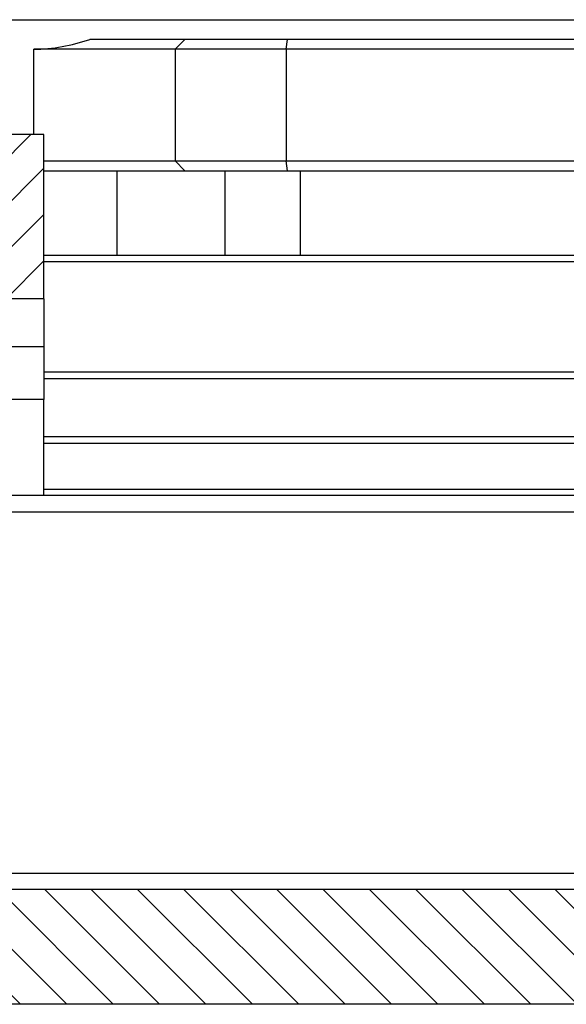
# Model space of a CAD drawing. Extents: x -1809 to 6113, y -4129 to 1471.
# Tile 103 of 197: x 3152 to 3168, y -2823 to -2793. Entities that reach past the tile are written whole.
import ezdxf

# ---------------------------------------------------------------- set-up
doc = ezdxf.new("R2010")
doc.units = 0
doc.linetypes.add('DASHED', pattern=[15, 7, -8])
doc.layers.get('0').update_dxf_attribs({"linetype": 'CONTINUOUS'})
doc.layers.add('1', color=7, linetype='CONTINUOUS')

# ---------------------------------------------------------------- blocks, each defined once
blk = doc.blocks.new('Z-STACK', base_point=(-660.966, -2918.356))
at = {"linetype": 'CONTINUOUS'}
h = blk.add_hatch(dxfattribs=at)
h.set_pattern_fill('USER', color=1, angle=-135, pattern_type=0)
h.set_pattern_definition([(-135, (-1117.57, -6668.1354), (0.70710678, -0.70710678), [])])
h.paths.add_polyline_path([(3152.311, -2796.043), (3144.311, -2796.043), (3144.311, -2801.043), (3152.311, -2801.043)])
h = blk.add_hatch(dxfattribs=at)
h.set_pattern_fill('USER', color=3, angle=135, pattern_type=0)
h.set_pattern_definition([(135, (-1117.57, -6668.1354), (-0.70710678, -0.70710678), [])])
h.paths.add_polyline_path([(3010.9, -2819.043), (3010.497, -2819.043), (3009.59, -2819.043), (3009.59, -2822.543), (3287.032, -2822.543), (3287.032, -2819.043), (3286.126, -2819.043), (3285.723, -2819.043), (3282.161, -2819.043), (3281.161, -2819.043), (3280.779, -2819.043), (3279.993, -2819.043), (3279.621, -2819.043), (3279.521, -2819.043), (3279.499, -2819.043), (3278.921, -2819.043), (3278.621, -2819.043), (3277.081, -2819.043), (3276.993, -2819.043), (3276.503, -2819.043), (3276.081, -2819.043), (3274.819, -2819.043), (3273.711, -2819.043), (3273.011, -2819.043), (3272.809, -2819.043), (3272.452, -2819.043), (3272.255, -2819.043), (3272.002, -2819.043), (3270.335, -2819.043), (3266.457, -2819.043), (3266.052, -2819.043), (3265.332, -2819.043), (3264.907, -2819.043), (3264.877, -2819.043), (3264.157, -2819.043), (3263.436, -2819.043), (3263.407, -2819.043), (3262.982, -2819.043), (3262.261, -2819.043), (3261.857, -2819.043), (3252.163, -2819.043), (3251.88, -2819.043), (3244.655, -2819.043), (3244.45, -2819.043), (3244.166, -2819.043), (3243.24, -2819.043), (3240.4, -2819.043), (3240.116, -2819.043), (3236.479, -2819.043), (3231.693, -2819.043), (3220.517, -2819.043), (3218.964, -2819.043), (3210.397, -2819.043), (3209.895, -2819.043), (3205.998, -2819.043), (3205.508, -2819.043), (3201.007, -2819.043), (3197.479, -2819.043), (3195.615, -2819.043), (3195.412, -2819.043), (3192.407, -2819.043), (3192.191, -2819.043), (3156.63, -2819.043), (3156.629, -2819.043), (3152.379, -2819.043), (3151.914, -2819.043), (3151.909, -2819.043), (3148.311, -2819.043), (3139.994, -2819.043), (3139.993, -2819.043), (3104.432, -2819.043), (3104.216, -2819.043), (3101.211, -2819.043), (3101.008, -2819.043), (3099.144, -2819.043), (3095.616, -2819.043), (3091.114, -2819.043), (3090.625, -2819.043), (3086.728, -2819.043), (3086.226, -2819.043), (3077.658, -2819.043), (3076.106, -2819.043), (3064.93, -2819.043), (3060.144, -2819.043), (3056.223, -2819.043), (3052.456, -2819.043), (3052.173, -2819.043), (3044.743, -2819.043), (3044.46, -2819.043), (3027.334, -2819.043), (3026.334, -2819.043), (3026.288, -2819.043), (3024.621, -2819.043), (3024.368, -2819.043), (3024.171, -2819.043), (3023.814, -2819.043), (3023.611, -2819.043), (3020.566, -2819.043), (3020.119, -2819.043), (3019.63, -2819.043), (3017.124, -2819.043), (3016.63, -2819.043)])
at = {"color": 4, "linetype": 'CONTINUOUS'}
for p, q in [((3100.745, -2792.543), (3179.585, -2792.543)), ((3156.611, -2793.143), (3153.717, -2793.143)), ((3156.611, -2793.143), (3156.311, -2793.443)), ((3159.742, -2793.143), (3156.611, -2793.143)), ((3159.696, -2793.443), (3159.742, -2793.143)), ((3174.904, -2793.143), (3159.742, -2793.143)), ((3156.311, -2793.443), (3152.003, -2793.443)), ((3152.003, -2796.043), (3152.003, -2793.443)), ((3156.311, -2793.443), (3156.311, -2796.843)), ((3159.696, -2793.443), (3156.311, -2793.443)), ((3174.73, -2793.443), (3159.696, -2793.443)), ((3159.696, -2793.443), (3159.696, -2796.843)), ((3152.311, -2796.843), (3156.311, -2796.843)), ((3156.311, -2796.843), (3159.696, -2796.843)), ((3156.611, -2797.143), (3156.311, -2796.843)), ((3159.742, -2797.143), (3159.696, -2796.843)), ((3159.696, -2796.843), (3174.42, -2796.843)), ((3152.311, -2797.143), (3154.547, -2797.143)), ((3154.547, -2797.143), (3156.611, -2797.143)), ((3154.547, -2799.723), (3154.547, -2797.143)), ((3156.611, -2797.143), (3157.843, -2797.143)), ((3157.843, -2799.723), (3157.843, -2797.143)), ((3157.843, -2797.143), (3159.742, -2797.143)), ((3159.742, -2797.143), (3160.131, -2797.143)), ((3160.131, -2799.723), (3160.131, -2797.143)), ((3160.131, -2797.143), (3174.789, -2797.143))]:
    blk.add_line(p, q, dxfattribs=at)
at = {"color": 7, "linetype": 'CONTINUOUS'}
for p, q in [((3152.311, -2796.043), (3144.311, -2796.043)), ((3152.311, -2801.043), (3152.311, -2796.043)), ((3154.301, -2799.723), (3152.311, -2799.723)), ((3155.518, -2799.723), (3154.301, -2799.723)), ((3158.022, -2799.723), (3155.518, -2799.723)), ((3160.092, -2799.723), (3158.022, -2799.723)), ((3162.501, -2799.723), (3160.092, -2799.723)), ((3164.904, -2799.723), (3162.501, -2799.723)), ((3168.599, -2799.723), (3164.904, -2799.723)), ((3204.954, -2799.923), (3152.311, -2799.923)), ((3152.311, -2801.043), (3144.311, -2801.043)), ((3152.311, -2801.043), (3152.311, -2802.507)), ((3152.311, -2802.507), (3152.311, -2804.114)), ((3152.311, -2803.273), (3186.727, -2803.273)), ((3152.311, -2803.473), (3153.772, -2803.473)), ((3153.772, -2803.473), (3163.03, -2803.473)), ((3163.03, -2803.473), (3164.83, -2803.473)), ((3164.83, -2803.473), (3166.139, -2803.473)), ((3166.139, -2803.473), (3166.83, -2803.473)), ((3166.83, -2803.473), (3168.63, -2803.473)), ((3152.311, -2807.043), (3152.311, -2804.114)), ((3152.311, -2805.243), (3174.849, -2805.243)), ((3152.311, -2805.443), (3174.929, -2805.443)), ((3151.909, -2807.043), (3144.311, -2807.043)), ((3151.914, -2807.043), (3151.909, -2807.043)), ((3152.311, -2807.043), (3151.914, -2807.043)), ((3152.311, -2806.843), (3204.795, -2806.843)), ((3152.448, -2807.043), (3152.311, -2807.043)), ((3156.629, -2807.043), (3152.448, -2807.043)), ((3192.191, -2807.043), (3156.629, -2807.043)), ((3156.629, -2819.043), (3152.379, -2819.043)), ((3156.63, -2819.043), (3156.629, -2819.043)), ((3192.191, -2819.043), (3156.63, -2819.043))]:
    blk.add_line(p, q, dxfattribs=at)
at = {"color": 1, "linetype": 'CONTINUOUS'}
for p, q in [((3152.311, -2802.507), (3144.311, -2802.507)), ((3152.311, -2804.114), (3144.311, -2804.114))]:
    blk.add_line(p, q, dxfattribs=at)
at = {"color": 7, "linetype": 'DASHED'}
for p, q in [((3152.311, -2803.473), (3153.772, -2803.473)), ((3163.03, -2803.473), (3164.83, -2803.473)), ((3164.83, -2803.473), (3166.139, -2803.473)), ((3166.139, -2803.473), (3166.83, -2803.473)), ((3166.83, -2803.473), (3168.63, -2803.473)), ((3151.909, -2807.043), (3144.311, -2807.043)), ((3151.914, -2807.043), (3151.909, -2807.043)), ((3152.311, -2807.043), (3151.914, -2807.043))]:
    blk.add_line(p, q, dxfattribs=at)
at = {"color": 5, "linetype": 'DASHED'}
for p, q in [((3151.909, -2807.043), (3148.311, -2807.043)), ((3151.914, -2807.043), (3151.909, -2807.043)), ((3152.311, -2807.043), (3151.914, -2807.043)), ((3152.448, -2807.043), (3152.311, -2807.043)), ((3156.629, -2807.043), (3152.448, -2807.043)), ((3156.63, -2807.043), (3156.629, -2807.043)), ((3192.191, -2807.043), (3156.63, -2807.043)), ((3151.909, -2819.043), (3148.311, -2819.043)), ((3151.914, -2819.043), (3151.909, -2819.043)), ((3152.379, -2819.043), (3151.914, -2819.043)), ((3156.629, -2819.043), (3152.379, -2819.043)), ((3156.63, -2819.043), (3156.629, -2819.043)), ((3192.191, -2819.043), (3156.63, -2819.043))]:
    blk.add_line(p, q, dxfattribs=at)
at = {"color": 5, "linetype": 'CONTINUOUS'}
for p, q in [((3231.183, -2807.543), (3148.311, -2807.543)), ((3148.311, -2818.543), (3231.183, -2818.543)), ((3151.909, -2819.043), (3148.311, -2819.043)), ((3151.914, -2819.043), (3151.909, -2819.043)), ((3152.379, -2819.043), (3151.914, -2819.043))]:
    blk.add_line(p, q, dxfattribs=at)
at = {"color": 3, "linetype": 'CONTINUOUS'}
blk.add_line((3287.032, -2822.543), (3009.59, -2822.543), dxfattribs=at)
at = {"color": 4, "linetype": 'CONTINUOUS'}
blk.add_open_spline([(3152.003, -2793.443), (3152.291, -2793.443), (3152.579, -2793.417), (3152.872, -2793.364), (3153.147, -2793.314), (3153.428, -2793.241), (3153.717, -2793.143)], degree=3, knots=[0, 0, 0, 0, 0.873054, 0.873054, 0.873054, 1.746684, 1.746684, 1.746684, 1.746684], dxfattribs=at)

msp = doc.modelspace()

# ---------------------------------------------------------------- block references
at = {"layer": '1'}
msp.add_blockref('Z-STACK', (-660.966, -2918.356), dxfattribs=at)

doc.saveas('drawing.dxf')
